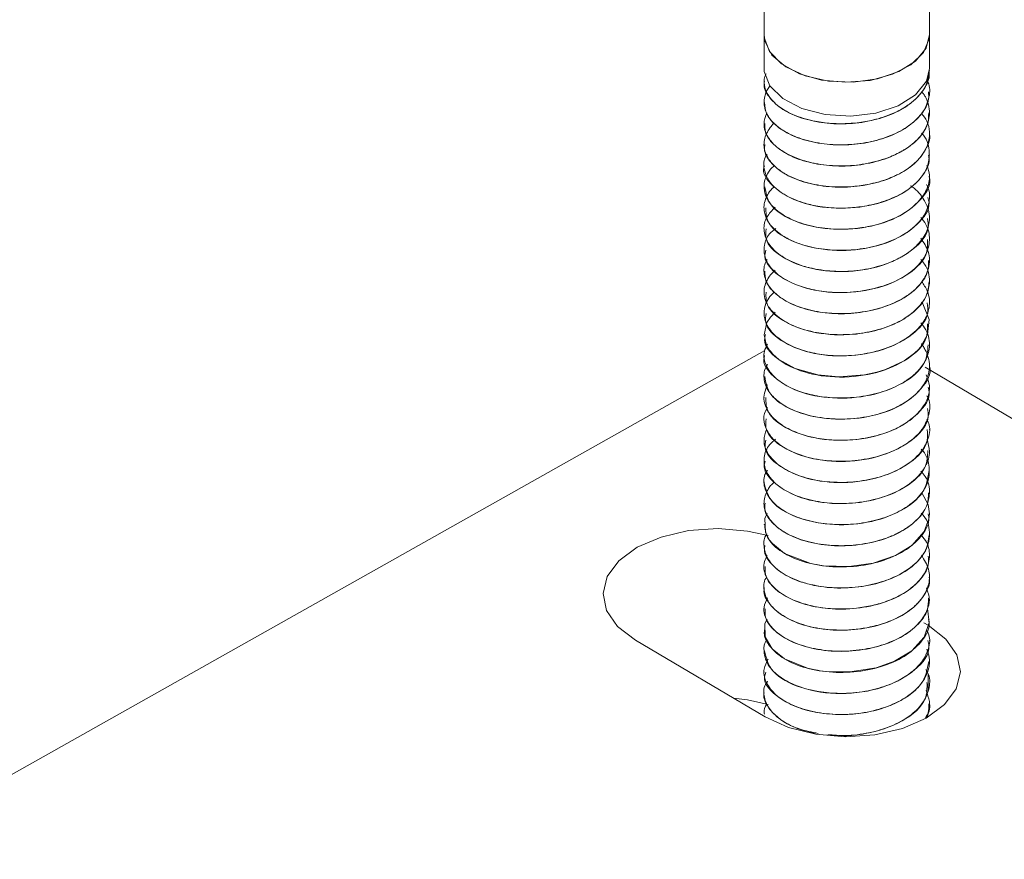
# Model space of a CAD drawing. Header units: millimetres. Extents: x -136 to 1613, y -2821 to -510.
# Tile 16 of 69: x -68 to -20, y -1785 to -1744. Entities that reach past the tile are written whole.
import ezdxf

# ---------------------------------------------------------------- set-up
doc = ezdxf.new("R2010")
doc.units = ezdxf.units.MM

msp = doc.modelspace()

# ---------------------------------------------------------------- linework, layer by layer
at = {"color": 7, "linetype": 'Continuous', "lineweight": 15}
for p, q in [((-31.925, -1741.19), (-31.925, -1744.853)), ((-23.925, -1744.853), (-23.925, -1741.178)), ((-31.925, -1744.853), (-31.925, -1746.486)), ((-23.925, -1746.486), (-23.925, -1744.853)), ((-23.925, -1746.602), (-23.925, -1746.594)), ((-31.925, -1747.104), (-31.925, -1747.112)), ((-23.925, -1747.622), (-23.925, -1747.614)), ((-31.925, -1748.124), (-31.925, -1748.133)), ((-23.925, -1748.643), (-23.925, -1748.635)), ((-31.925, -1749.145), (-31.925, -1749.153)), ((-23.925, -1749.664), (-23.925, -1749.656)), ((-31.925, -1750.166), (-31.925, -1750.174)), ((-23.925, -1750.684), (-23.925, -1750.676)), ((-31.925, -1751.186), (-31.925, -1751.195)), ((-23.925, -1751.705), (-23.925, -1751.697)), ((-31.925, -1752.207), (-31.925, -1752.216)), ((-23.925, -1752.726), (-23.925, -1752.718)), ((-31.925, -1753.228), (-31.925, -1753.236)), ((-23.925, -1753.746), (-23.925, -1753.738)), ((-31.925, -1754.249), (-31.925, -1754.256)), ((-23.925, -1754.766), (-23.925, -1754.759)), ((-31.925, -1755.269), (-31.925, -1755.277)), ((-23.925, -1755.788), (-23.925, -1755.779)), ((-31.925, -1756.29), (-31.925, -1756.298)), ((-23.925, -1756.808), (-23.925, -1756.8)), ((-31.925, -1757.311), (-31.925, -1757.319)), ((-23.925, -1757.829), (-23.925, -1757.821)), ((-31.925, -1758.331), (-31.925, -1758.339)), ((-23.925, -1758.849), (-23.925, -1758.841)), ((-31.925, -1759.352), (-31.925, -1759.36)), ((-31.889, -1760.134), (-107.374, -1802.653)), ((-23.925, -1759.87), (-23.925, -1759.862)), ((-31.925, -1760.373), (-31.925, -1760.381)), ((40.413, -1799.132), (-24.13, -1760.945)), ((-23.925, -1760.891), (-23.925, -1760.883)), ((-31.925, -1761.393), (-31.925, -1761.402)), ((-23.925, -1761.912), (-23.925, -1761.904)), ((-31.925, -1762.414), (-31.925, -1762.422)), ((-23.925, -1762.932), (-23.925, -1762.924)), ((-31.925, -1763.435), (-31.925, -1763.442)), ((-23.925, -1763.953), (-23.925, -1763.945)), ((-31.925, -1764.455), (-31.925, -1764.463)), ((-23.925, -1764.973), (-23.925, -1764.966)), ((-31.925, -1765.476), (-31.925, -1765.484)), ((-23.925, -1765.994), (-23.925, -1765.986)), ((-31.925, -1766.496), (-31.925, -1766.505)), ((-23.925, -1767.015), (-23.925, -1767.007)), ((-31.925, -1767.518), (-31.925, -1767.525)), ((-23.925, -1768.036), (-23.925, -1768.028)), ((-31.925, -1768.538), (-31.925, -1768.546)), ((-23.925, -1769.057), (-23.925, -1769.048)), ((-31.925, -1769.559), (-31.925, -1769.567)), ((-23.925, -1770.077), (-23.925, -1770.069)), ((-31.925, -1770.579), (-31.925, -1770.588)), ((-23.925, -1771.098), (-23.925, -1771.09)), ((-31.925, -1771.6), (-31.925, -1771.608)), ((-23.925, -1772.118), (-23.925, -1772.11)), ((-31.925, -1772.621), (-31.925, -1772.629)), ((-23.925, -1773.139), (-23.925, -1773.131)), ((-31.925, -1773.641), (-31.925, -1773.65)), ((-23.989, -1773.428), (-24.202, -1773.302)), ((-38.147, -1774.144), (-31.862, -1777.863)), ((-23.925, -1774.16), (-23.925, -1774.152)), ((-31.925, -1774.662), (-31.925, -1774.671)), ((-23.925, -1775.18), (-23.925, -1775.173)), ((-31.925, -1775.683), (-31.925, -1775.69)), ((-23.925, -1776.2), (-23.925, -1776.193)), ((-31.925, -1776.703), (-31.925, -1776.712)), ((-23.925, -1777.222), (-23.925, -1777.214)), ((-31.925, -1777.724), (-31.925, -1777.732)), ((-24.033, -1777.75), (-24.017, -1777.869))]:
    msp.add_line(p, q, dxfattribs=at)
at = {"color": 8, "linetype": 'Continuous', "lineweight": 15}
msp.add_line((-23.989, -1776.597), (-23.989, -1775.78), dxfattribs=at)
at = {"color": 7, "linetype": 'Continuous', "lineweight": 15, "flags": 128}
for points in [[(-31.925, -1744.853), (-31.885, -1745.178), (-31.539, -1745.843), (-30.867, -1746.418), (-29.929, -1746.852), (-28.81, -1747.105), (-27.611, -1747.155), (-26.441, -1746.998), (-25.404, -1746.646), (-24.596, -1746.133), (-24.087, -1745.504), (-23.925, -1744.853)], [(-31.925, -1744.853), (-31.917, -1745.001), (-31.664, -1745.674), (-31.079, -1746.273), (-30.214, -1746.747), (-29.145, -1747.052), (-27.968, -1747.162), (-26.788, -1747.067), (-25.708, -1746.775), (-24.825, -1746.312), (-24.218, -1745.72), (-23.94, -1745.051), (-23.925, -1744.853)], [(-31.925, -1746.486), (-31.917, -1746.631), (-31.648, -1747.331), (-31.021, -1747.949), (-30.095, -1748.426), (-28.96, -1748.717), (-27.725, -1748.793), (-26.51, -1748.646), (-25.431, -1748.292), (-24.592, -1747.763), (-24.075, -1747.112), (-23.925, -1746.486)], [(-24.31, -1757.801), (-24.244, -1757.872), (-23.938, -1758.642), (-24.012, -1759.356), (-24.363, -1759.967), (-24.46, -1760.079), (-24.65, -1760.266), (-25.149, -1760.635), (-26.044, -1761.055), (-26.463, -1761.184), (-27.058, -1761.315), (-28.302, -1761.411), (-29.321, -1761.318), (-30.424, -1761.009), (-31.214, -1760.568), (-31.497, -1760.314), (-31.619, -1760.173), (-31.675, -1760.097), (-31.701, -1760.058), (-31.714, -1760.038), (-31.721, -1760.028), (-31.722, -1760.025), (-31.723, -1760.024), (-31.723, -1760.023), (-31.723, -1760.023), (-31.724, -1760.023), (-31.724, -1760.023), (-31.724, -1760.023), (-31.724, -1760.023), (-31.724, -1760.023), (-31.724, -1760.023), (-31.725, -1760.021), (-31.727, -1760.017), (-31.733, -1760.007), (-31.755, -1759.969), (-31.826, -1759.825), (-31.925, -1759.383), (-31.784, -1758.786), (-31.613, -1758.521), (-31.39, -1758.282), (-31.386, -1758.28)], [(-24.298, -1767.016), (-23.99, -1767.583), (-23.925, -1768.032), (-23.947, -1768.283), (-24.173, -1768.884), (-24.781, -1769.563), (-25.574, -1770.049), (-26.65, -1770.418), (-27.802, -1770.586), (-29.045, -1770.545), (-29.302, -1770.507), (-29.38, -1770.493), (-29.394, -1770.491), (-29.396, -1770.49), (-29.397, -1770.49), (-29.397, -1770.49), (-29.397, -1770.49), (-29.397, -1770.49), (-29.397, -1770.49), (-29.397, -1770.49), (-29.399, -1770.49), (-29.409, -1770.488), (-29.511, -1770.468), (-29.71, -1770.424), (-30.926, -1769.948), (-31.521, -1769.474), (-31.668, -1769.293), (-31.857, -1768.931), (-31.89, -1768.255), (-31.771, -1768.02)], [(-31.73, -1769.093), (-32.722, -1768.87), (-34.143, -1768.752), (-35.569, -1768.85), (-36.902, -1769.158), (-38.051, -1769.654), (-38.939, -1770.306), (-39.505, -1771.068), (-39.71, -1771.888), (-39.54, -1772.711), (-39.007, -1773.481), (-38.147, -1774.144)], [(-24.019, -1772.603), (-24.014, -1772.611), (-23.934, -1773.3), (-24.184, -1774.006), (-24.771, -1774.658), (-25.61, -1775.169), (-26.504, -1775.485), (-27.778, -1775.688), (-28.925, -1775.663), (-29.203, -1775.627), (-29.339, -1775.604), (-29.407, -1775.592), (-29.44, -1775.585), (-29.449, -1775.584), (-29.451, -1775.583), (-29.452, -1775.583), (-29.452, -1775.583), (-29.452, -1775.583), (-29.452, -1775.583), (-29.452, -1775.583), (-29.452, -1775.583), (-29.452, -1775.583), (-29.453, -1775.583), (-29.458, -1775.582), (-29.588, -1775.555), (-29.828, -1775.497), (-30.936, -1775.045), (-31.535, -1774.563), (-31.872, -1773.988), (-31.888, -1773.349), (-31.78, -1773.138)], [(-31.862, -1777.863), (-30.733, -1778.376), (-29.414, -1778.702), (-27.993, -1778.82), (-26.567, -1778.722), (-25.234, -1778.415), (-24.084, -1777.918), (-23.196, -1777.267), (-22.63, -1776.505), (-22.425, -1775.685), (-22.595, -1774.862), (-23.129, -1774.092), (-23.989, -1773.428)], [(-31.725, -1777.26), (-32.722, -1777.036), (-33.402, -1776.952)]]:
    msp.add_lwpolyline(points, dxfattribs=at)
at = {"color": 7, "linetype": 'Continuous', "lineweight": 15}
for points, knots in [([(-31.901, -1747.113), (-31.909, -1747.147), (-31.966, -1747.398), (-31.717, -1747.861), (-31.151, -1748.435), (-30.259, -1748.875), (-29.162, -1749.139), (-27.949, -1749.204), (-26.738, -1749.05), (-25.634, -1748.695), (-24.73, -1748.162), (-24.151, -1747.496), (-23.892, -1746.952), (-23.946, -1746.655), (-23.956, -1746.603)], [0, 0, 0, 0, 0.015082, 0.112601, 0.207948, 0.305056, 0.401934, 0.49743, 0.59499, 0.690655, 0.787321, 0.884577, 0.97986, 1, 1, 1, 1]), ([(-23.931, -1746.593), (-23.958, -1746.822), (-24.014, -1747.29), (-24.453, -1747.868), (-24.932, -1748.256), (-25.492, -1748.596), (-25.978, -1748.796), (-26.442, -1748.931), (-26.808, -1749.027), (-27.528, -1749.154), (-28.464, -1749.183), (-29.175, -1749.1), (-29.529, -1749.031), (-29.988, -1748.928), (-30.672, -1748.694), (-31.412, -1748.212), (-31.818, -1747.687), (-31.923, -1747.292), (-31.926, -1747.089), (-31.923, -1747.028), (-31.915, -1746.921), (-31.869, -1746.829), (-31.827, -1746.743)], [0, 0, 0, 0, 0.083804, 0.171589, 0.228319, 0.260348, 0.34692, 0.35687, 0.37497, 0.435538, 0.52357, 0.584227, 0.601681, 0.610526, 0.699214, 0.786423, 0.873926, 0.937064, 0.954606, 0.959858, 0.962762, 1, 1, 1, 1]), ([(-24.041, -1747.068), (-24.025, -1747.096), (-23.879, -1747.351), (-23.909, -1747.892), (-24.185, -1748.591), (-24.804, -1749.219), (-25.651, -1749.712), (-26.711, -1750.053), (-27.87, -1750.21), (-29.036, -1750.166), (-29.981, -1749.962), (-30.598, -1749.717), (-31.132, -1749.426), (-31.441, -1749.167), (-31.64, -1748.92), (-31.778, -1748.725), (-31.947, -1748.34), (-31.927, -1747.838), (-31.76, -1747.484), (-31.649, -1747.343), (-31.643, -1747.335)], [0, 0, 0, 0, 0.009566, 0.087505, 0.169776, 0.242865, 0.320608, 0.397596, 0.476148, 0.553153, 0.630877, 0.681265, 0.709479, 0.786138, 0.795004, 0.811047, 0.864602, 0.942564, 0.996766, 1, 1, 1, 1]), ([(-24.309, -1747.616), (-24.264, -1747.659), (-24.217, -1747.703), (-24.187, -1747.753), (-24.184, -1747.758), (-24.174, -1747.774), (-24.14, -1747.832), (-24.021, -1748.058), (-23.886, -1748.518), (-23.965, -1749.178), (-24.384, -1749.859), (-24.872, -1750.26), (-25.182, -1750.448), (-25.265, -1750.497), (-25.545, -1750.651), (-26.161, -1750.915), (-27.16, -1751.159), (-28.333, -1751.237), (-29.132, -1751.153), (-29.594, -1751.058), (-29.946, -1750.976), (-30.567, -1750.771), (-31.283, -1750.363), (-31.789, -1749.798), (-31.993, -1749.202), (-31.856, -1748.817), (-31.794, -1748.64)], [0, 0, 0, 0, 0.0163062, 0.0165129, 0.0168653, 0.017994, 0.0219629, 0.03675, 0.0936143, 0.1697981, 0.2456849, 0.3228848, 0.3256279, 0.3302938, 0.3453931, 0.3985821, 0.4751885, 0.5513465, 0.6275012, 0.6352827, 0.6507627, 0.7047385, 0.7811633, 0.8568334, 0.9340464, 1, 1, 1, 1]), ([(-31.906, -1748.132), (-31.885, -1748.326), (-31.842, -1748.735), (-31.332, -1749.31), (-30.527, -1749.792), (-29.476, -1750.106), (-28.284, -1750.228), (-27.061, -1750.133), (-25.916, -1749.83), (-24.949, -1749.343), (-24.276, -1748.707), (-23.932, -1748.109), (-23.962, -1747.742), (-23.971, -1747.622)], [0, 0, 0, 0, 0.086343, 0.182227, 0.278609, 0.375976, 0.471226, 0.568549, 0.665031, 0.760823, 0.858347, 0.953732, 1, 1, 1, 1]), ([(-24.304, -1748.666), (-24.208, -1748.791), (-23.99, -1749.074), (-23.929, -1749.437), (-23.924, -1749.672), (-23.927, -1749.74), (-23.944, -1749.996), (-24.045, -1750.32), (-24.333, -1750.765), (-24.728, -1751.187), (-25.185, -1751.488), (-25.498, -1751.641), (-25.51, -1751.646), (-25.549, -1751.665), (-25.699, -1751.736), (-26.012, -1751.864), (-26.349, -1751.97), (-26.641, -1752.044), (-27.014, -1752.129), (-27.745, -1752.235), (-28.801, -1752.232), (-29.9, -1752.038), (-30.556, -1751.782), (-30.904, -1751.59), (-31.154, -1751.437), (-31.56, -1751.111), (-31.908, -1750.577), (-31.966, -1749.946), (-31.722, -1749.468), (-31.515, -1749.202), (-31.428, -1749.135), (-31.422, -1749.13)], [0, 0, 0, 0, 0.040884, 0.093017, 0.10716, 0.111237, 0.113321, 0.183974, 0.208652, 0.256079, 0.328043, 0.328316, 0.328846, 0.330677, 0.33743, 0.363279, 0.398879, 0.406224, 0.420759, 0.471313, 0.542694, 0.613776, 0.6861, 0.693279, 0.707506, 0.757021, 0.828779, 0.900878, 0.971469, 0.997992, 1, 1, 1, 1]), ([(-31.881, -1749.152), (-31.885, -1749.287), (-31.894, -1749.639), (-31.498, -1750.177), (-30.775, -1750.698), (-29.78, -1751.059), (-28.616, -1751.237), (-27.389, -1751.201), (-26.213, -1750.952), (-25.188, -1750.513), (-24.427, -1749.912), (-23.98, -1749.264), (-23.965, -1748.828), (-23.959, -1748.641)], [0, 0, 0, 0, 0.0598354, 0.1565668, 0.2521334, 0.3496719, 0.4452067, 0.5419808, 0.6391264, 0.7344195, 0.8318904, 0.9279111, 1, 1, 1, 1]), ([(-24.301, -1749.628), (-24.3, -1749.629), (-24.052, -1749.868), (-23.911, -1750.384), (-23.933, -1751.107), (-24.277, -1751.77), (-24.928, -1752.376), (-25.817, -1752.84), (-26.757, -1753.113), (-27.529, -1753.223), (-28.332, -1753.262), (-28.998, -1753.215), (-29.714, -1753.08), (-30.388, -1752.886), (-31.137, -1752.511), (-31.521, -1752.146), (-31.663, -1751.949), (-31.673, -1751.934), (-31.708, -1751.884), (-31.828, -1751.69), (-31.948, -1751.296), (-31.957, -1750.892), (-31.797, -1750.675), (-31.779, -1750.65)], [0, 0, 0, 0, 0.0003951, 0.0900195, 0.1570081, 0.2305997, 0.3072524, 0.3825719, 0.4525365, 0.5056615, 0.5351981, 0.6101151, 0.6363585, 0.6865639, 0.7621732, 0.8377723, 0.8383783, 0.8395419, 0.8435537, 0.8582958, 0.9145572, 0.9902542, 1, 1, 1, 1]), ([(-31.884, -1750.175), (-31.895, -1750.249), (-31.939, -1750.542), (-31.638, -1751.037), (-31.005, -1751.591), (-30.069, -1751.999), (-28.942, -1752.229), (-27.721, -1752.253), (-26.521, -1752.06), (-25.449, -1751.671), (-24.591, -1751.108), (-24.083, -1750.425), (-23.867, -1749.92), (-23.928, -1749.67), (-23.929, -1749.664)], [0, 0, 0, 0, 0.033231, 0.130541, 0.225806, 0.323205, 0.419543, 0.51549, 0.612998, 0.708336, 0.805443, 0.902308, 0.997804, 1, 1, 1, 1]), ([(-31.907, -1751.197), (-31.913, -1751.211), (-32.047, -1751.543), (-31.545, -1752.219), (-30.407, -1752.961), (-28.677, -1753.32), (-26.822, -1753.197), (-25.168, -1752.611), (-24.243, -1751.76), (-23.904, -1751.078), (-23.952, -1750.759), (-23.964, -1750.686)], [0, 0, 0, 0, 0.0067152, 0.1522999, 0.2964926, 0.4408636, 0.5862945, 0.7299208, 0.8758137, 0.9714817, 1, 1, 1, 1]), ([(-24.051, -1751.184), (-23.996, -1751.342), (-23.86, -1751.734), (-24.028, -1752.375), (-24.441, -1752.963), (-24.922, -1753.352), (-25.479, -1753.694), (-25.963, -1753.894), (-26.427, -1754.031), (-26.792, -1754.127), (-27.511, -1754.256), (-28.561, -1754.291), (-29.684, -1754.133), (-30.658, -1753.804), (-31.402, -1753.324), (-31.815, -1752.797), (-31.923, -1752.398), (-31.926, -1752.194), (-31.923, -1752.139), (-31.922, -1752.123), (-31.905, -1751.913), (-31.801, -1751.635), (-31.587, -1751.327), (-31.465, -1751.223), (-31.414, -1751.179)], [0, 0, 0, 0, 0.050529, 0.12529, 0.200696, 0.250068, 0.27699, 0.351397, 0.360155, 0.375778, 0.427536, 0.503221, 0.577761, 0.653979, 0.728965, 0.804126, 0.859818, 0.874537, 0.878604, 0.879813, 0.880472, 0.954946, 0.981105, 1, 1, 1, 1]), ([(-31.877, -1752.211), (-31.835, -1752.496), (-31.745, -1753.106), (-30.643, -1753.874), (-29.016, -1754.309), (-27.153, -1754.276), (-25.426, -1753.768), (-24.299, -1752.874), (-23.802, -1752.1), (-23.936, -1751.723), (-23.942, -1751.707)], [0, 0, 0, 0, 0.1266609, 0.2703961, 0.4156878, 0.5603045, 0.7043805, 0.8501324, 0.9937313, 1, 1, 1, 1]), ([(-24.066, -1752.101), (-24.043, -1752.148), (-23.903, -1752.427), (-23.898, -1752.966), (-24.112, -1753.52), (-24.444, -1753.956), (-24.877, -1754.364), (-25.636, -1754.809), (-26.693, -1755.152), (-27.851, -1755.312), (-29.018, -1755.271), (-29.967, -1755.07), (-30.586, -1754.826), (-31.122, -1754.536), (-31.432, -1754.279), (-31.634, -1754.031), (-31.773, -1753.837), (-31.943, -1753.453), (-31.938, -1752.992), (-31.751, -1752.591), (-31.612, -1752.356), (-31.46, -1752.244), (-31.42, -1752.214)], [0, 0, 0, 0, 0.015392, 0.09068, 0.164379, 0.192325, 0.239924, 0.314703, 0.388692, 0.464212, 0.538279, 0.612969, 0.662039, 0.688548, 0.762256, 0.770984, 0.786475, 0.837673, 0.912657, 0.949385, 0.986684, 1, 1, 1, 1]), ([(-24.842, -1752.168), (-24.816, -1752.184), (-24.508, -1752.368), (-24.333, -1752.621), (-24.191, -1752.85), (-24.18, -1752.868), (-24.144, -1752.928), (-24.025, -1753.153), (-23.887, -1753.611), (-23.961, -1754.27), (-24.374, -1754.952), (-24.878, -1755.368), (-25.249, -1755.592), (-25.539, -1755.752), (-26.151, -1756.014), (-27.142, -1756.259), (-28.314, -1756.34), (-29.116, -1756.258), (-29.581, -1756.165), (-29.933, -1756.083), (-30.555, -1755.88), (-31.271, -1755.475), (-31.79, -1754.91), (-31.976, -1754.293), (-31.859, -1753.694), (-31.538, -1753.359), (-31.391, -1753.207)], [0, 0, 0, 0, 0.006249, 0.073017, 0.073597, 0.074668, 0.078269, 0.091336, 0.140827, 0.207698, 0.274236, 0.341964, 0.349345, 0.362888, 0.408396, 0.475571, 0.542389, 0.609202, 0.61634, 0.630022, 0.676946, 0.744025, 0.81038, 0.878115, 0.944553, 1, 1, 1, 1]), ([(-31.836, -1753.232), (-31.833, -1753.458), (-31.826, -1754.009), (-30.883, -1754.773), (-29.343, -1755.282), (-27.486, -1755.34), (-25.711, -1754.913), (-24.451, -1754.077), (-23.855, -1753.263), (-23.975, -1752.814), (-23.997, -1752.731)], [0, 0, 0, 0, 0.100412, 0.244034, 0.389899, 0.533867, 0.678724, 0.823829, 0.967678, 1, 1, 1, 1]), ([(-24.342, -1753.699), (-24.254, -1753.809), (-23.962, -1754.178), (-23.869, -1754.829), (-24.095, -1755.591), (-24.662, -1756.263), (-25.457, -1756.756), (-26.434, -1757.125), (-27.53, -1757.337), (-28.724, -1757.338), (-29.853, -1757.156), (-30.801, -1756.801), (-31.381, -1756.374), (-31.661, -1756.048), (-31.906, -1755.646), (-31.964, -1755.114), (-31.77, -1754.557), (-31.463, -1754.317), (-31.353, -1754.231)], [0, 0, 0, 0, 0.036296, 0.121041, 0.187016, 0.265684, 0.340064, 0.387441, 0.471732, 0.543362, 0.603973, 0.689235, 0.754963, 0.783986, 0.812358, 0.899789, 0.964152, 1, 1, 1, 1]), ([(-31.822, -1754.256), (-31.841, -1754.422), (-31.898, -1754.911), (-31.103, -1755.66), (-29.661, -1756.241), (-27.824, -1756.388), (-26.01, -1756.044), (-24.63, -1755.272), (-23.914, -1754.422), (-24, -1753.899), (-24.025, -1753.749)], [0, 0, 0, 0, 0.073793, 0.217648, 0.363593, 0.50725, 0.652904, 0.79718, 0.941619, 1, 1, 1, 1]), ([(-24.341, -1754.695), (-24.2, -1754.911), (-23.893, -1755.383), (-23.907, -1756.131), (-24.264, -1756.863), (-24.92, -1757.475), (-25.823, -1757.944), (-26.919, -1758.266), (-28.05, -1758.38), (-29.158, -1758.306), (-30.196, -1758.078), (-31.102, -1757.647), (-31.719, -1757.061), (-31.963, -1756.455), (-31.926, -1755.994), (-31.799, -1755.768), (-31.779, -1755.733)], [0, 0, 0, 0, 0.0726857, 0.1586707, 0.2294781, 0.3123831, 0.3835105, 0.4536568, 0.5429324, 0.6005235, 0.6719363, 0.7626694, 0.8359249, 0.914136, 0.9866567, 1, 1, 1, 1]), ([(-31.835, -1755.281), (-31.86, -1755.386), (-31.961, -1755.812), (-31.299, -1756.537), (-29.967, -1757.186), (-28.164, -1757.419), (-26.321, -1757.161), (-24.833, -1756.459), (-23.98, -1755.578), (-24.013, -1754.983), (-24.025, -1754.764)], [0, 0, 0, 0, 0.047077, 0.191507, 0.337025, 0.480722, 0.626688, 0.770461, 0.91577, 1, 1, 1, 1]), ([(-24.344, -1755.738), (-24.282, -1755.808), (-23.997, -1756.13), (-23.872, -1756.736), (-24.01, -1757.419), (-24.438, -1758.087), (-25.194, -1758.685), (-26.265, -1759.12), (-27.38, -1759.352), (-28.485, -1759.395), (-29.635, -1759.249), (-30.629, -1758.927), (-31.331, -1758.472), (-31.826, -1757.911), (-32.005, -1757.271), (-31.791, -1756.71), (-31.557, -1756.398), (-31.437, -1756.293), (-31.393, -1756.255)], [0, 0, 0, 0, 0.023597, 0.107978, 0.174222, 0.227162, 0.318517, 0.391244, 0.455426, 0.528833, 0.590676, 0.67285, 0.741854, 0.792019, 0.884895, 0.957417, 0.984682, 1, 1, 1, 1]), ([(-31.887, -1756.297), (-31.884, -1756.453), (-31.876, -1756.827), (-31.439, -1757.379), (-30.685, -1757.887), (-29.669, -1758.231), (-28.494, -1758.388), (-27.267, -1758.33), (-26.102, -1758.061), (-25.097, -1757.604), (-24.368, -1756.989), (-23.961, -1756.36), (-23.965, -1755.949), (-23.967, -1755.786)], [0, 0, 0, 0, 0.0696544, 0.1660963, 0.2619135, 0.3594233, 0.4547882, 0.5518011, 0.6487369, 0.7441504, 0.8416765, 0.9373996, 1, 1, 1, 1]), ([(-24.306, -1756.792), (-24.203, -1756.944), (-23.927, -1757.35), (-23.882, -1758.029), (-24.169, -1758.773), (-24.744, -1759.38), (-25.593, -1759.888), (-26.615, -1760.242), (-27.823, -1760.416), (-28.956, -1760.378), (-30.048, -1760.161), (-30.955, -1759.778), (-31.624, -1759.222), (-31.93, -1758.656), (-31.934, -1758.042), (-31.74, -1757.594), (-31.476, -1757.358), (-31.428, -1757.315)], [0, 0, 0, 0, 0.048874, 0.130836, 0.197191, 0.276762, 0.335267, 0.411249, 0.486538, 0.558792, 0.619431, 0.703668, 0.771711, 0.846637, 0.904029, 0.982626, 1, 1, 1, 1]), ([(-31.828, -1757.315), (-31.834, -1757.523), (-31.85, -1758.054), (-30.955, -1758.815), (-29.446, -1759.347), (-27.788, -1759.424), (-26.407, -1759.174), (-25.348, -1758.766), (-24.535, -1758.189), (-24.014, -1757.514), (-23.963, -1757.036), (-23.938, -1756.808)], [0, 0, 0, 0, 0.091812, 0.235107, 0.380681, 0.524149, 0.621786, 0.717266, 0.814771, 0.91158, 1, 1, 1, 1]), ([(-31.823, -1758.34), (-31.846, -1758.487), (-31.918, -1758.956), (-31.168, -1759.699), (-29.759, -1760.301), (-27.931, -1760.476), (-26.107, -1760.158), (-24.692, -1759.408), (-23.934, -1758.548), (-24.006, -1758.002), (-24.028, -1757.83)], [0, 0, 0, 0, 0.065369, 0.20937, 0.355232, 0.498864, 0.644672, 0.788752, 0.933446, 1, 1, 1, 1]), ([(-24.349, -1758.792), (-24.26, -1758.904), (-23.965, -1759.273), (-23.869, -1759.926), (-24.044, -1760.525), (-24.343, -1760.989), (-24.633, -1761.289), (-24.93, -1761.513), (-25.166, -1761.671), (-25.617, -1761.925), (-26.439, -1762.234), (-27.581, -1762.438), (-28.711, -1762.442), (-29.838, -1762.263), (-30.791, -1761.91), (-31.525, -1761.375), (-31.896, -1760.795), (-31.978, -1760.25), (-31.816, -1759.944), (-31.754, -1759.828)], [0, 0, 0, 0, 0.039246, 0.129131, 0.20008, 0.230767, 0.286158, 0.308488, 0.321039, 0.353163, 0.425799, 0.503673, 0.579145, 0.643822, 0.734543, 0.805155, 0.884724, 0.95628, 1, 1, 1, 1]), ([(-31.845, -1759.364), (-31.869, -1759.45), (-31.98, -1759.857), (-31.355, -1760.572), (-30.061, -1761.241), (-28.271, -1761.502), (-26.422, -1761.271), (-24.903, -1760.592), (-24.003, -1759.703), (-24.015, -1759.086), (-24.019, -1758.846)], [0, 0, 0, 0, 0.0386812, 0.183364, 0.3286412, 0.4724224, 0.6183847, 0.7620701, 0.907604, 1, 1, 1, 1]), ([(-24.323, -1759.809), (-24.319, -1759.814), (-24.259, -1759.869), (-24.211, -1759.965), (-24.147, -1760.068), (-24.118, -1760.123), (-24.105, -1760.149), (-24.099, -1760.16), (-24.098, -1760.164), (-24.097, -1760.165), (-24.097, -1760.165), (-24.097, -1760.165), (-24.097, -1760.165), (-24.097, -1760.165), (-24.097, -1760.165), (-24.096, -1760.166), (-24.092, -1760.18), (-24.072, -1760.213), (-24.031, -1760.315), (-23.907, -1760.665), (-23.906, -1761.247), (-24.268, -1761.97), (-24.922, -1762.577), (-25.654, -1762.961), (-26.293, -1763.184), (-27.022, -1763.372), (-28.018, -1763.486), (-29.288, -1763.406), (-30.382, -1763.115), (-31.188, -1762.67), (-31.718, -1762.156), (-31.963, -1761.573), (-31.924, -1761.09), (-31.785, -1760.844), (-31.754, -1760.791)], [0, 0, 0, 0, 0.001626, 0.020713, 0.03091, 0.036172, 0.038846, 0.039518, 0.039855, 0.039895, 0.039917, 0.039929, 0.039931, 0.039935, 0.039949, 0.039983, 0.040277, 0.044234, 0.051049, 0.073232, 0.156297, 0.230224, 0.308331, 0.379411, 0.411365, 0.448555, 0.52983, 0.60269, 0.696034, 0.765734, 0.828301, 0.907302, 0.979887, 1, 1, 1, 1]), ([(-31.894, -1760.384), (-31.904, -1760.411), (-32.036, -1760.756), (-31.515, -1761.438), (-30.348, -1762.168), (-28.608, -1762.511), (-26.747, -1762.369), (-25.137, -1761.766), (-24.08, -1760.859), (-24.014, -1760.172), (-23.984, -1759.865)], [0, 0, 0, 0, 0.012257, 0.157766, 0.302157, 0.446429, 0.592039, 0.735677, 0.881598, 1, 1, 1, 1]), ([(-31.89, -1761.398), (-31.837, -1761.695), (-31.727, -1762.317), (-30.589, -1763.084), (-28.946, -1763.503), (-27.083, -1763.451), (-25.367, -1762.926), (-24.271, -1762.02), (-23.791, -1761.257), (-23.927, -1760.894), (-23.927, -1760.892)], [0, 0, 0, 0, 0.132151, 0.275956, 0.42106, 0.56586, 0.709813, 0.855639, 0.999232, 1, 1, 1, 1]), ([(-24.079, -1761.307), (-24.012, -1761.484), (-23.859, -1761.891), (-24.02, -1762.576), (-24.524, -1763.292), (-25.319, -1763.835), (-26.277, -1764.222), (-27.321, -1764.452), (-28.474, -1764.499), (-29.641, -1764.353), (-30.61, -1764.035), (-31.388, -1763.54), (-31.878, -1762.937), (-31.987, -1762.309), (-31.812, -1761.928), (-31.751, -1761.794)], [0, 0, 0, 0, 0.059818, 0.136779, 0.224441, 0.314163, 0.370924, 0.453563, 0.534089, 0.603319, 0.699362, 0.76582, 0.850934, 0.947551, 1, 1, 1, 1]), ([(-31.842, -1762.417), (-31.833, -1762.656), (-31.81, -1763.22), (-30.834, -1763.986), (-29.274, -1764.48), (-27.415, -1764.518), (-25.649, -1764.074), (-24.416, -1763.225), (-23.843, -1762.419), (-23.968, -1761.985), (-23.988, -1761.917)], [0, 0, 0, 0, 0.1060148, 0.2496318, 0.3954189, 0.5394951, 0.6841579, 0.8294409, 0.9732085, 1, 1, 1, 1]), ([(-24.05, -1762.335), (-24.041, -1762.348), (-23.881, -1762.602), (-23.901, -1763.128), (-24.075, -1763.641), (-24.28, -1763.946), (-24.465, -1764.184), (-24.84, -1764.535), (-25.568, -1764.981), (-26.588, -1765.34), (-27.788, -1765.515), (-28.966, -1765.484), (-30.091, -1765.257), (-30.977, -1764.859), (-31.612, -1764.334), (-31.917, -1763.777), (-31.973, -1763.263), (-31.806, -1762.991), (-31.749, -1762.9)], [0, 0, 0, 0, 0.004811, 0.090667, 0.168475, 0.180514, 0.200786, 0.256221, 0.318877, 0.408125, 0.490991, 0.567436, 0.650224, 0.739995, 0.806389, 0.89018, 0.962945, 1, 1, 1, 1]), ([(-31.822, -1763.441), (-31.838, -1763.62), (-31.883, -1764.122), (-31.059, -1764.875), (-29.595, -1765.442), (-27.752, -1765.57), (-25.945, -1765.208), (-24.59, -1764.422), (-23.901, -1763.579), (-23.996, -1763.072), (-24.021, -1762.936)], [0, 0, 0, 0, 0.07945, 0.223229, 0.369198, 0.512891, 0.658416, 0.802842, 0.947127, 1, 1, 1, 1]), ([(-24.055, -1763.455), (-24.01, -1763.55), (-23.855, -1763.877), (-23.967, -1764.442), (-24.352, -1765.145), (-25.065, -1765.74), (-26.05, -1766.195), (-27.151, -1766.47), (-28.303, -1766.545), (-29.434, -1766.431), (-30.429, -1766.153), (-31.238, -1765.705), (-31.778, -1765.135), (-31.997, -1764.529), (-31.86, -1764.125), (-31.802, -1763.952)], [0, 0, 0, 0, 0.033531, 0.115117, 0.187543, 0.284848, 0.357651, 0.439991, 0.527167, 0.595948, 0.682273, 0.763764, 0.840167, 0.931429, 1, 1, 1, 1]), ([(-31.83, -1764.466), (-31.855, -1764.584), (-31.948, -1765.024), (-31.26, -1765.754), (-29.903, -1766.389), (-28.092, -1766.604), (-26.254, -1766.328), (-24.788, -1765.611), (-23.965, -1764.736), (-24.011, -1764.156), (-24.027, -1763.951)], [0, 0, 0, 0, 0.052734, 0.197017, 0.342665, 0.486322, 0.632265, 0.776116, 0.921246, 1, 1, 1, 1]), ([(-24.042, -1764.425), (-23.985, -1764.624), (-23.86, -1765.065), (-24.07, -1765.729), (-24.59, -1766.402), (-25.407, -1766.954), (-26.53, -1767.367), (-27.521, -1767.524), (-28.288, -1767.541), (-28.97, -1767.509), (-29.85, -1767.361), (-30.789, -1767.007), (-31.492, -1766.509), (-31.896, -1765.925), (-31.958, -1765.298), (-31.777, -1764.773), (-31.462, -1764.51), (-31.362, -1764.426)], [0, 0, 0, 0, 0.063002, 0.138964, 0.208065, 0.293949, 0.365543, 0.455005, 0.485501, 0.514088, 0.588534, 0.66419, 0.737773, 0.813602, 0.886262, 0.963772, 1, 1, 1, 1]), ([(-31.865, -1765.489), (-31.884, -1765.546), (-32.007, -1765.924), (-31.434, -1766.624), (-30.198, -1767.323), (-28.431, -1767.622), (-26.575, -1767.433), (-25.011, -1766.79), (-24.038, -1765.891), (-24.015, -1765.24), (-24.006, -1764.969)], [0, 0, 0, 0, 0.026138, 0.171251, 0.316091, 0.460062, 0.605919, 0.749538, 0.895317, 1, 1, 1, 1]), ([(-24.331, -1764.902), (-24.327, -1764.905), (-24.077, -1765.133), (-23.926, -1765.642), (-23.916, -1766.334), (-24.231, -1767.027), (-24.868, -1767.651), (-25.815, -1768.15), (-26.871, -1768.459), (-28.032, -1768.587), (-29.191, -1768.517), (-30.232, -1768.265), (-31.093, -1767.851), (-31.693, -1767.307), (-31.955, -1766.692), (-31.945, -1766.211), (-31.787, -1765.968), (-31.756, -1765.92)], [0, 0, 0, 0, 0.001105, 0.085909, 0.154691, 0.219056, 0.30991, 0.379945, 0.45481, 0.530706, 0.604198, 0.680658, 0.753445, 0.830605, 0.906516, 0.981656, 1, 1, 1, 1]), ([(-24.336, -1765.969), (-24.26, -1766.056), (-23.973, -1766.387), (-23.879, -1766.978), (-24.031, -1767.708), (-24.455, -1768.294), (-24.941, -1768.674), (-25.226, -1768.848), (-25.333, -1768.907), (-25.383, -1768.934), (-25.405, -1768.945), (-25.479, -1768.983), (-25.733, -1769.106), (-26.34, -1769.339), (-27.309, -1769.551), (-28.489, -1769.605), (-29.62, -1769.46), (-30.437, -1769.191), (-30.972, -1768.911), (-31.434, -1768.583), (-31.837, -1768.096), (-31.982, -1767.467), (-31.825, -1766.988), (-31.608, -1766.665), (-31.482, -1766.548), (-31.415, -1766.486)], [0, 0, 0, 0, 0.029215, 0.110837, 0.17041, 0.248492, 0.297299, 0.312365, 0.321184, 0.32325, 0.324468, 0.326433, 0.340732, 0.382882, 0.455584, 0.524475, 0.597562, 0.66942, 0.70155, 0.737564, 0.811477, 0.881999, 0.953102, 0.975421, 1, 1, 1, 1]), ([(-31.925, -1766.505), (-31.843, -1766.832), (-31.68, -1767.482), (-30.452, -1768.245), (-28.773, -1768.623), (-26.901, -1768.524), (-25.256, -1767.958), (-24.121, -1767.046), (-24.01, -1766.33), (-23.958, -1765.991)], [0, 0, 0, 0, 0.145683, 0.28975, 0.434366, 0.579643, 0.723378, 0.869307, 1, 1, 1, 1]), ([(-31.868, -1767.526), (-31.881, -1767.631), (-31.926, -1767.98), (-31.511, -1768.548), (-30.685, -1769.128), (-29.518, -1769.5), (-28.169, -1769.632), (-26.798, -1769.486), (-25.547, -1769.084), (-24.586, -1768.458), (-24.003, -1767.735), (-23.976, -1767.233), (-23.964, -1767.013)], [0, 0, 0, 0, 0.046573, 0.155549, 0.263265, 0.372851, 0.480154, 0.58977, 0.697416, 0.80647, 0.915152, 1, 1, 1, 1]), ([(-24.321, -1768.005), (-24.289, -1768.037), (-23.982, -1768.351), (-23.898, -1768.829), (-23.937, -1769.249), (-23.955, -1769.351), (-23.959, -1769.366), (-23.959, -1769.371), (-23.959, -1769.371), (-23.959, -1769.371), (-23.959, -1769.371), (-23.959, -1769.371), (-23.959, -1769.371), (-23.961, -1769.374), (-23.96, -1769.379), (-23.964, -1769.392), (-23.969, -1769.417), (-23.983, -1769.468), (-24.029, -1769.625), (-24.137, -1769.864), (-24.462, -1770.339), (-25.059, -1770.839), (-26.034, -1771.29), (-27.072, -1771.557), (-28.216, -1771.65), (-29.079, -1771.576), (-29.768, -1771.439), (-30.435, -1771.24), (-31.163, -1770.863), (-31.764, -1770.283), (-31.958, -1769.655), (-31.934, -1769.195), (-31.792, -1769.014), (-31.789, -1769.011)], [0, 0, 0, 0, 0.012039, 0.115289, 0.143072, 0.146203, 0.147806, 0.147831, 0.147843, 0.147848, 0.14785, 0.147851, 0.147862, 0.147934, 0.148518, 0.149688, 0.152026, 0.1567, 0.166052, 0.202574, 0.235387, 0.328522, 0.392471, 0.469076, 0.542168, 0.614598, 0.639848, 0.688656, 0.766187, 0.838525, 0.928023, 0.998615, 1, 1, 1, 1]), ([(-31.895, -1768.544), (-31.874, -1768.754), (-31.828, -1769.206), (-31.206, -1769.836), (-30.221, -1770.334), (-28.958, -1770.609), (-27.577, -1770.624), (-26.243, -1770.364), (-25.089, -1769.862), (-24.296, -1769.162), (-23.911, -1768.518), (-23.965, -1768.139), (-23.979, -1768.037)], [0, 0, 0, 0, 0.093418, 0.200994, 0.310138, 0.418711, 0.526809, 0.636226, 0.743605, 0.853285, 0.960707, 1, 1, 1, 1]), ([(-24.313, -1769.075), (-24.223, -1769.187), (-23.956, -1769.516), (-23.88, -1770.135), (-24.067, -1770.847), (-24.587, -1771.494), (-25.251, -1771.95), (-25.852, -1772.219), (-26.289, -1772.367), (-26.802, -1772.503), (-27.607, -1772.639), (-28.471, -1772.654), (-29.174, -1772.574), (-29.902, -1772.44), (-30.728, -1772.15), (-31.474, -1771.628), (-31.893, -1771.029), (-31.991, -1770.472), (-31.818, -1770.145), (-31.766, -1770.047)], [0, 0, 0, 0, 0.039329, 0.116369, 0.192408, 0.268451, 0.342268, 0.382944, 0.412212, 0.43885, 0.491204, 0.574009, 0.606274, 0.634523, 0.728181, 0.800399, 0.875361, 0.962566, 1, 1, 1, 1]), ([(-31.879, -1769.569), (-31.892, -1769.636), (-31.955, -1769.947), (-31.599, -1770.49), (-30.835, -1771.094), (-29.707, -1771.5), (-28.376, -1771.671), (-26.997, -1771.566), (-25.72, -1771.2), (-24.706, -1770.605), (-24.041, -1769.859), (-23.972, -1769.316), (-23.939, -1769.055)], [0, 0, 0, 0, 0.030129, 0.139492, 0.246916, 0.356604, 0.46399, 0.573416, 0.681521, 0.790099, 0.899253, 1, 1, 1, 1]), ([(-24.307, -1770.041), (-24.172, -1770.264), (-23.903, -1770.706), (-23.911, -1771.398), (-24.13, -1771.915), (-24.457, -1772.346), (-24.93, -1772.78), (-25.578, -1773.137), (-26.199, -1773.36), (-26.909, -1773.56), (-27.91, -1773.693), (-29.139, -1773.627), (-30.235, -1773.373), (-31.088, -1772.956), (-31.711, -1772.389), (-31.947, -1771.79), (-31.957, -1771.321), (-31.816, -1771.124), (-31.803, -1771.107)], [0, 0, 0, 0, 0.075131, 0.149291, 0.216214, 0.244824, 0.300139, 0.380479, 0.410475, 0.4398, 0.531748, 0.605756, 0.682628, 0.768219, 0.833792, 0.922459, 0.993109, 1, 1, 1, 1]), ([(-31.876, -1770.586), (-31.873, -1770.759), (-31.866, -1771.176), (-31.322, -1771.787), (-30.389, -1772.315), (-29.157, -1772.625), (-27.784, -1772.681), (-26.434, -1772.46), (-25.243, -1771.993), (-24.389, -1771.317), (-23.941, -1770.643), (-23.973, -1770.22), (-23.984, -1770.077)], [0, 0, 0, 0, 0.077059, 0.185043, 0.293722, 0.402772, 0.510415, 0.620029, 0.727324, 0.83691, 0.944623, 1, 1, 1, 1]), ([(-31.9, -1771.61), (-31.908, -1771.641), (-31.981, -1771.914), (-31.676, -1772.43), (-30.979, -1773.056), (-29.891, -1773.495), (-28.583, -1773.703), (-27.198, -1773.64), (-25.901, -1773.311), (-24.822, -1772.747), (-24.153, -1772.006), (-23.862, -1771.422), (-23.937, -1771.123), (-23.943, -1771.1)], [0, 0, 0, 0, 0.013772, 0.123379, 0.230705, 0.340349, 0.448008, 0.557101, 0.665789, 0.773812, 0.883297, 0.990668, 1, 1, 1, 1]), ([(-24.074, -1771.624), (-24.003, -1771.813), (-23.868, -1772.176), (-24.042, -1772.788), (-24.445, -1773.404), (-25.215, -1773.993), (-26.199, -1774.413), (-27.33, -1774.656), (-28.494, -1774.709), (-29.626, -1774.56), (-30.625, -1774.233), (-31.34, -1773.785), (-31.823, -1773.211), (-32.012, -1772.636), (-31.829, -1772.245), (-31.759, -1772.097)], [0, 0, 0, 0, 0.065181, 0.124419, 0.20768, 0.287799, 0.373776, 0.450955, 0.53208, 0.614475, 0.694607, 0.779211, 0.843658, 0.940643, 1, 1, 1, 1]), ([(-31.867, -1772.628), (-31.876, -1772.764), (-31.9, -1773.145), (-31.428, -1773.734), (-30.551, -1774.291), (-29.353, -1774.635), (-27.992, -1774.732), (-26.629, -1774.551), (-25.404, -1774.119), (-24.492, -1773.47), (-23.973, -1772.768), (-23.976, -1772.302), (-23.977, -1772.117)], [0, 0, 0, 0, 0.060617, 0.169165, 0.277271, 0.386668, 0.494045, 0.60372, 0.711123, 0.82048, 0.92867, 1, 1, 1, 1]), ([(-31.897, -1773.65), (-31.905, -1773.706), (-31.939, -1773.946), (-31.705, -1774.42), (-31.11, -1775.014), (-30.07, -1775.485), (-28.787, -1775.73), (-27.402, -1775.709), (-26.083, -1775.416), (-24.962, -1774.886), (-24.225, -1774.166), (-23.888, -1773.549), (-23.954, -1773.207), (-23.967, -1773.142)], [0, 0, 0, 0, 0.024933, 0.107402, 0.214768, 0.324188, 0.432264, 0.540844, 0.64997, 0.757552, 0.867187, 0.974491, 1, 1, 1, 1]), ([(-24.064, -1773.646), (-24.014, -1773.751), (-23.861, -1774.073), (-23.963, -1774.621), (-24.316, -1775.308), (-25.012, -1775.915), (-25.982, -1776.376), (-27.05, -1776.658), (-28.2, -1776.755), (-29.395, -1776.651), (-30.423, -1776.363), (-31.205, -1775.927), (-31.773, -1775.37), (-31.958, -1774.755), (-31.928, -1774.294), (-31.795, -1774.122), (-31.794, -1774.12)], [0, 0, 0, 0, 0.036925, 0.112195, 0.181031, 0.280105, 0.353777, 0.430342, 0.515889, 0.59054, 0.683021, 0.757521, 0.827405, 0.927271, 0.999117, 1, 1, 1, 1]), ([(-24.051, -1774.591), (-24.004, -1774.72), (-23.936, -1774.904), (-23.924, -1775.124), (-23.926, -1775.245), (-23.935, -1775.36), (-23.971, -1775.586), (-24.135, -1776.045), (-24.542, -1776.541), (-25.034, -1776.901), (-25.556, -1777.205), (-26.345, -1777.521), (-27.485, -1777.737), (-28.663, -1777.759), (-29.782, -1777.589), (-30.757, -1777.232), (-31.477, -1776.733), (-31.877, -1776.155), (-31.984, -1775.575), (-31.806, -1775.222), (-31.725, -1775.063)], [0, 0, 0, 0, 0.0434912, 0.0623211, 0.0726933, 0.0833239, 0.1003989, 0.1481576, 0.2385059, 0.2796455, 0.3017001, 0.3833056, 0.4662549, 0.5387, 0.6220429, 0.7039064, 0.7817359, 0.8615437, 0.9373706, 1, 1, 1, 1]), ([(-31.894, -1774.666), (-31.816, -1775.012), (-31.655, -1775.724), (-30.195, -1776.526), (-28.216, -1776.834), (-26.114, -1776.519), (-24.571, -1775.654), (-23.83, -1774.748), (-23.984, -1774.252), (-24.01, -1774.168)], [0, 0, 0, 0, 0.153449, 0.316069, 0.478103, 0.642104, 0.804459, 0.966666, 1, 1, 1, 1]), ([(-31.837, -1775.698), (-31.864, -1775.776), (-32.013, -1776.212), (-31.259, -1777.004), (-29.699, -1777.692), (-27.936, -1777.806), (-26.604, -1777.586), (-25.678, -1777.281), (-24.907, -1776.849), (-24.134, -1776.168), (-24.029, -1775.564), (-23.961, -1775.176)], [0, 0, 0, 0, 0.035575, 0.197709, 0.361142, 0.522635, 0.605407, 0.686419, 0.768174, 0.850975, 1, 1, 1, 1]), ([(-24.098, -1775.565), (-24.052, -1775.646), (-23.876, -1775.954), (-23.919, -1776.529), (-24.224, -1777.224), (-24.863, -1777.846), (-25.76, -1778.338), (-26.832, -1778.654), (-27.902, -1778.796), (-28.562, -1778.738), (-28.84, -1778.713)], [0, 0, 0, 0, 0.050278, 0.191308, 0.329477, 0.473809, 0.614461, 0.754705, 0.896678, 1, 1, 1, 1]), ([(-29.308, -1778.659), (-29.61, -1778.599), (-30.27, -1778.466), (-31.084, -1778.06), (-31.688, -1777.521), (-31.947, -1776.913), (-31.96, -1776.433), (-31.786, -1776.189), (-31.751, -1776.139)], [0, 0, 0, 0, 0.164815, 0.361155, 0.56147, 0.75326, 0.94917, 1, 1, 1, 1]), ([(-28.59, -1778.742), (-28.416, -1778.755), (-27.904, -1778.794), (-26.695, -1778.656), (-25.152, -1778.133), (-24.021, -1777.158), (-24.038, -1776.464), (-24.045, -1776.196)], [0, 0, 0, 0, 0.076985, 0.226494, 0.518404, 0.813862, 1, 1, 1, 1]), ([(-31.924, -1776.712), (-31.925, -1776.713), (-31.97, -1776.897), (-31.753, -1777.445), (-31.093, -1778.1), (-30.115, -1778.516), (-29.578, -1778.614), (-29.363, -1778.653)], [0, 0, 0, 0, 0.001066, 0.217385, 0.63914, 0.855383, 1, 1, 1, 1]), ([(-24.088, -1776.588), (-24.023, -1776.763), (-23.87, -1777.175), (-23.913, -1777.638), (-24.082, -1777.881), (-24.096, -1777.9)], [0, 0, 0, 0, 0.403935, 0.954033, 1, 1, 1, 1]), ([(-31.903, -1777.722), (-31.91, -1777.698), (-31.961, -1777.54), (-31.87, -1777.383), (-31.794, -1777.249)], [0, 0, 0, 0, 0.154946, 1, 1, 1, 1]), ([(-24.114, -1777.907), (-24.067, -1777.828), (-23.936, -1777.608), (-23.946, -1777.372), (-23.952, -1777.221)], [0, 0, 0, 0, 0.359321, 1, 1, 1, 1])]:
    msp.add_open_spline(points, degree=3, knots=knots, dxfattribs=at)

doc.saveas('drawing.dxf')
